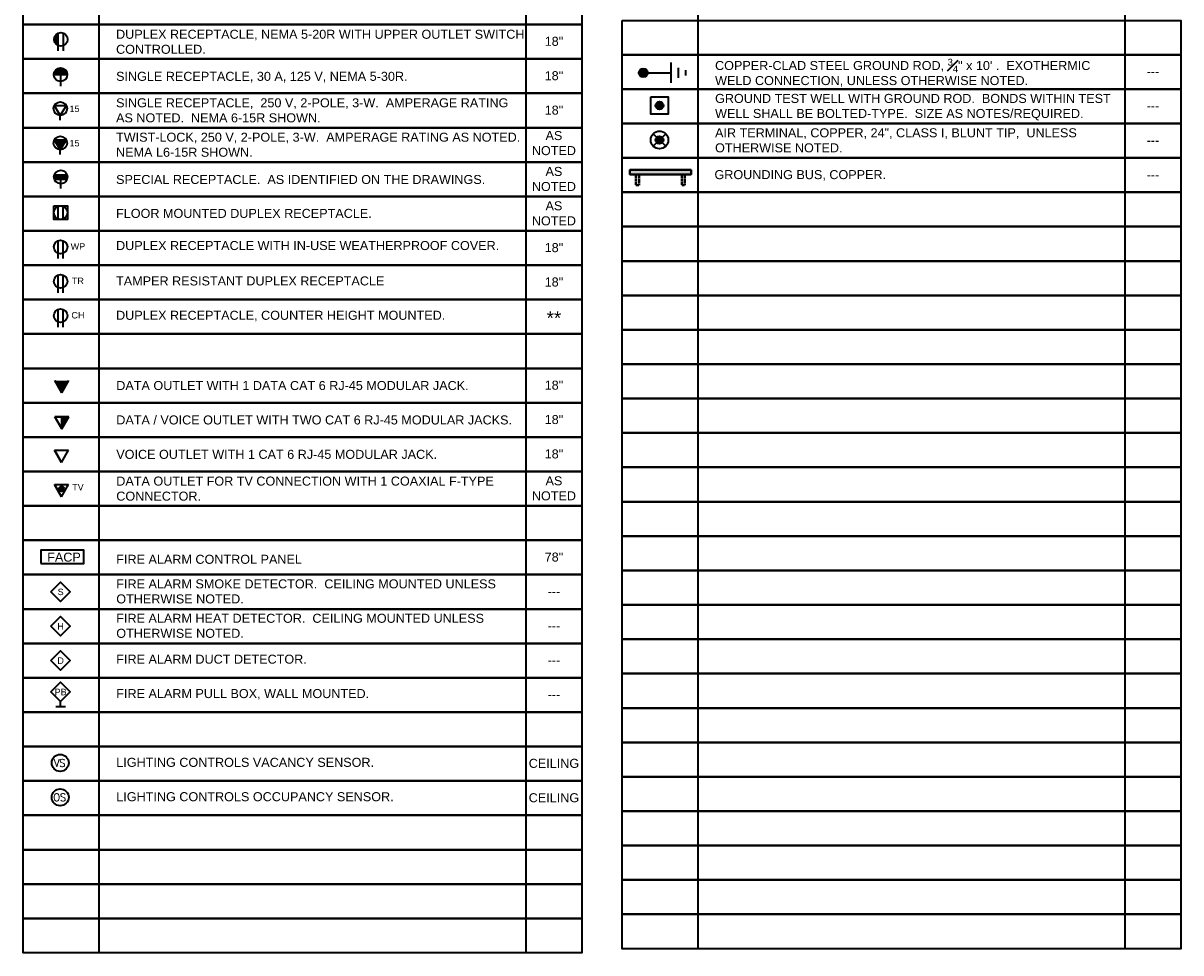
# Model space of a CAD drawing. Header units: inches. Extents: x 19734 to 20651, y 931 to 1552.
# Tile 1 of 4: x 19744 to 20122, y 944 to 1248. Entities that reach past the tile are written whole.
import ezdxf
from ezdxf.enums import TextEntityAlignment as Align

# ---------------------------------------------------------------- set-up
doc = ezdxf.new("R2010")
doc.units = ezdxf.units.IN
doc.header["$MEASUREMENT"] = 0
doc.linetypes.add('Dash', pattern=[0.25, 0.125, -0.125])
doc.layers.add('E-GND-SYMB', color=7, linetype='Dash', lineweight=40)
doc.layers.add('G-ANNO-LEGN', color=7, linetype='Continuous', lineweight=35)
doc.styles.add('Arial', font='arial.ttf', dxfattribs={"height": 0.125})
doc.styles.add('NOTES_0.12in', font='romans.shx', dxfattribs={"width": 0.9, "height": 0.12})

# ---------------------------------------------------------------- blocks, each defined once
blk = doc.blocks.new('GND BB')
at = {"layer": 'E-GND-SYMB', "transparency": 33554687}
h = blk.add_hatch(color=256, dxfattribs=at)
h.dxf.hatch_style = 1
h.paths.add_polyline_path([(22555.41, 997.7), (22575.41, 997.7), (22575.41, 999.2), (22555.41, 999.2)])
h.paths.add_polyline_path([(22572.41, 994.19), (22573.41, 994.19), (22573.41, 997.7), (22572.41, 997.7)])
h.paths.add_polyline_path([(22557.41, 994.19), (22558.41, 994.19), (22558.41, 997.7), (22557.41, 997.7)])
at = {"layer": 'E-GND-SYMB', "linetype": 'Continuous'}
blk.add_lwpolyline([(22575.41, 999.2), (22555.41, 999.2), (22555.41, 997.7), (22575.41, 997.7)], close=True, dxfattribs=at)
at = {"layer": 'E-GND-SYMB'}
for points in [[(22558.41, 997.7), (22557.41, 997.7), (22557.41, 994.19), (22558.41, 994.19)], [(22573.41, 997.7), (22572.41, 997.7), (22572.41, 994.19), (22573.41, 994.19)]]:
    blk.add_lwpolyline(points, close=True, dxfattribs=at)

msp = doc.modelspace()

# ---------------------------------------------------------------- hatches: boundary and pattern name
at = {"layer": 'G-ANNO-LEGN'}
h = msp.add_hatch(color=256, dxfattribs=at)
h.dxf.hatch_style = 1
h.paths.add_polyline_path([(19754.1, 1242.92, 0.306262), (19755.48, 1240.87), (19755.48, 1244.97, 0.306262)])
h = msp.add_hatch(color=256, dxfattribs=at)
h.dxf.hatch_style = 1
h.paths.add_polyline_path([(19755.39, 1233.44, 0.306262), (19754, 1231.4), (19755.39, 1231.4)])
h.paths.add_polyline_path([(19757.03, 1233.44, 0.193372), (19755.39, 1233.44), (19755.39, 1231.4), (19757.03, 1231.4)])
h.paths.add_polyline_path([(19757.03, 1233.44), (19757.03, 1231.4), (19758.42, 1231.4, 0.306262)])
h = msp.add_hatch(color=256, dxfattribs=at)
h.dxf.hatch_style = 1
h.paths.add_polyline_path([(19945.22, 1232.01, 1), (19948.08, 1232.01, 1)])
h = msp.add_hatch(color=256, dxfattribs=at)
h.dxf.hatch_style = 1
h.paths.add_polyline_path([(19953.19, 1221.32, 1), (19950.68, 1221.32, 1)])
h = msp.add_hatch(color=256, dxfattribs=at)
h.dxf.hatch_style = 1
h.paths.add_polyline_path([(19953.19, 1210.06, 1), (19950.68, 1210.06, 1)])
h = msp.add_hatch(color=256, dxfattribs=at)
h.dxf.hatch_style = 1
h.paths.add_polyline_path([(19756.13, 1210.05), (19754.17, 1210.05), (19756.13, 1206.84)])
h.paths.add_polyline_path([(19758.1, 1210.05), (19756.13, 1210.05), (19756.13, 1206.84)])
h = msp.add_hatch(color=256, dxfattribs=at)
h.dxf.hatch_style = 1
h.paths.add_polyline_path([(19755.45, 1198.68), (19754.18, 1198.68, 0.081079), (19754.06, 1197.98, 0.081079), (19754.18, 1197.28), (19755.45, 1197.28)])
h.paths.add_polyline_path([(19757.09, 1198.68), (19755.45, 1198.68), (19755.45, 1197.28), (19757.09, 1197.28)])
h.paths.add_polyline_path([(19758.48, 1197.98, 0.081079), (19758.36, 1198.68), (19757.09, 1198.68), (19757.09, 1197.28), (19758.36, 1197.28, 0.081079)])
msp.add_hatch(color=256, dxfattribs=at).paths.add_polyline_path([(19756.61, 1127.46), (19758.89, 1131.45), (19754.32, 1131.45)])
h = msp.add_hatch(dxfattribs=at)
h.set_pattern_fill('U', color=256, scale=2.039268, angle=90, style=0, pattern_type=0)
h.set_pattern_definition([(90, (19711.614748, 1196.289548), (-0.030589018, 2e-18), [])])
h.paths.add_polyline_path([(19756.61, 1115.62), (19754.32, 1119.61), (19756.61, 1115.62), (19758.89, 1119.61), (19756.61, 1119.61), (19754.32, 1119.61), (19756.61, 1119.61)])
h = msp.add_hatch(color=256, dxfattribs=at)
h.dxf.hatch_style = 1
h.paths.add_polyline_path([(19757.39, 1096.03, 1), (19755.71, 1096.03, 1)])

# ---------------------------------------------------------------- linework, layer by layer
for p, q in [((19768.68, 1531.48), (19768.68, 944.42)), ((19908.31, 1531.48), (19908.31, 944.42)), ((19964.43, 1517.44), (19964.43, 945.78)), ((20104.06, 1517.44), (20104.06, 945.78)), ((19755.48, 1239.19), (19755.48, 1244.97)), ((19757.13, 1239.19), (19757.13, 1244.97)), ((19756.27, 1227.66), (19756.27, 1233.6)), ((19955.78, 1228.7), (19955.78, 1235.32)), ((19958.15, 1230.36), (19958.15, 1233.67)), ((19754, 1231.4), (19758.42, 1231.4)), ((19946.65, 1232.01), (19955.78, 1232.01)), ((19960.53, 1231.18), (19960.53, 1232.84)), ((19754.17, 1221.29), (19758.1, 1221.29)), ((19754.17, 1221.29), (19756.13, 1218.08)), ((19756.13, 1218.08), (19758.1, 1221.29)), ((19756.13, 1216.55), (19756.13, 1218.08)), ((19949.9, 1208.02), (19953.98, 1212.1)), ((19949.9, 1212.1), (19953.98, 1208.02)), ((19754.17, 1210.05), (19758.1, 1210.05)), ((19754.17, 1210.05), (19756.13, 1206.84)), ((19756.13, 1205.31), (19756.13, 1210.05)), ((19756.13, 1206.84), (19758.1, 1210.05)), ((19754.18, 1198.68), (19758.36, 1198.68)), ((19754.18, 1197.28), (19758.36, 1197.28)), ((19756.27, 1194.24), (19756.27, 1198.68)), ((19755.41, 1184.27), (19755.41, 1188.37)), ((19757.05, 1184.27), (19757.05, 1188.37)), ((19755.41, 1171.35), (19755.41, 1177.14)), ((19757.05, 1171.35), (19757.05, 1177.14)), ((19755.41, 1160.11), (19755.41, 1165.9)), ((19757.05, 1160.11), (19757.05, 1165.9)), ((19755.41, 1148.88), (19755.41, 1154.67)), ((19757.05, 1148.88), (19757.05, 1154.67)), ((19754.32, 1131.45), (19756.61, 1127.46)), ((19756.61, 1127.46), (19754.32, 1131.45)), ((19756.61, 1127.46), (19758.89, 1131.45)), ((19754.32, 1119.61), (19756.61, 1119.61)), ((19756.61, 1119.61), (19754.32, 1119.61)), ((19754.32, 1119.61), (19756.61, 1115.62)), ((19756.61, 1115.62), (19754.32, 1119.61)), ((19756.61, 1119.61), (19756.61, 1115.62)), ((19756.61, 1119.61), (19756.61, 1119.61)), ((19758.89, 1119.61), (19756.61, 1119.61)), ((19756.61, 1115.62), (19758.89, 1119.61)), ((19756.61, 1115.62), (19756.61, 1115.62)), ((19756.61, 1115.62), (19756.61, 1115.62)), ((19754.27, 1108.67), (19756.55, 1104.68)), ((19756.55, 1104.68), (19754.27, 1108.67)), ((19754.27, 1108.67), (19758.83, 1108.67)), ((19756.55, 1104.68), (19758.83, 1108.67)), ((19754.27, 1097.44), (19756.55, 1093.45)), ((19756.55, 1093.45), (19754.27, 1097.44)), ((19754.27, 1097.44), (19758.83, 1097.44)), ((19756.55, 1093.45), (19758.83, 1097.44)), ((19756.21, 1024.93), (19756.21, 1026.51)), ((19754.62, 1024.93), (19756.21, 1024.93)), ((19756.21, 1024.93), (19757.8, 1024.93))]:
    msp.add_line(p, q, dxfattribs=at)
for points in [[(19743.99, 1259.02), (19926.56, 1259.02), (19926.56, 1247.78), (19743.99, 1247.78)], [(19939.74, 1249.14), (20122.32, 1249.14), (20122.32, 1237.9), (19939.74, 1237.9)], [(19743.99, 1247.78), (19926.56, 1247.78), (19926.56, 1236.54), (19743.99, 1236.54)], [(19939.74, 1237.9), (20122.32, 1237.9), (20122.32, 1226.67), (19939.74, 1226.67)], [(19743.99, 1236.54), (19926.56, 1236.54), (19926.56, 1225.31), (19743.99, 1225.31)], [(19939.74, 1226.67), (20122.32, 1226.67), (20122.32, 1215.43), (19939.74, 1215.43)], [(19743.99, 1225.31), (19926.56, 1225.31), (19926.56, 1214.07), (19743.99, 1214.07)], [(19949.06, 1224.2), (19954.82, 1224.2), (19954.82, 1218.44), (19949.06, 1218.44)], [(19939.74, 1215.43), (20122.32, 1215.43), (20122.32, 1204.2), (19939.74, 1204.2)], [(19743.99, 1214.07), (19926.56, 1214.07), (19926.56, 1202.84), (19743.99, 1202.84)], [(19939.74, 1204.2), (20122.32, 1204.2), (20122.32, 1192.96), (19939.74, 1192.96)], [(19743.99, 1202.84), (19926.56, 1202.84), (19926.56, 1191.6), (19743.99, 1191.6)], [(19939.74, 1192.96), (20122.32, 1192.96), (20122.32, 1181.73), (19939.74, 1181.73)], [(19743.99, 1191.6), (19926.56, 1191.6), (19926.56, 1180.37), (19743.99, 1180.37)], [(19754.02, 1188.53), (19758.44, 1188.53), (19758.45, 1184.12), (19754.02, 1184.12)], [(19939.74, 1181.73), (20122.32, 1181.73), (20122.32, 1170.49), (19939.74, 1170.49)], [(19743.99, 1180.37), (19926.56, 1180.37), (19926.56, 1169.13), (19743.99, 1169.13)], [(19743.99, 1169.13), (19926.56, 1169.13), (19926.56, 1157.9), (19743.99, 1157.9)], [(19939.74, 1170.49), (20122.32, 1170.49), (20122.32, 1159.25), (19939.74, 1159.25)], [(19743.99, 1157.9), (19926.56, 1157.9), (19926.56, 1146.66), (19743.99, 1146.66)], [(19939.74, 1159.25), (20122.32, 1159.25), (20122.32, 1148.02), (19939.74, 1148.02)], [(19743.99, 1146.66), (19926.56, 1146.66), (19926.56, 1135.42), (19743.99, 1135.42)], [(19939.74, 1148.02), (20122.32, 1148.02), (20122.32, 1136.78), (19939.74, 1136.78)], [(19743.99, 1135.42), (19926.56, 1135.42), (19926.56, 1124.19), (19743.99, 1124.19)], [(19939.74, 1136.78), (20122.32, 1136.78), (20122.32, 1125.55), (19939.74, 1125.55)], [(19743.99, 1124.19), (19926.56, 1124.19), (19926.56, 1112.95), (19743.99, 1112.95)], [(19939.74, 1125.55), (20122.32, 1125.55), (20122.32, 1114.31), (19939.74, 1114.31)], [(19743.99, 1112.95), (19926.56, 1112.95), (19926.56, 1101.72), (19743.99, 1101.72)], [(19939.74, 1114.31), (20122.32, 1114.31), (20122.32, 1103.08), (19939.74, 1103.08)], [(19743.99, 1101.72), (19926.56, 1101.72), (19926.56, 1090.48), (19743.99, 1090.48)], [(19939.74, 1103.08), (20122.32, 1103.08), (20122.32, 1091.84), (19939.74, 1091.84)], [(19743.99, 1090.48), (19926.56, 1090.48), (19926.56, 1079.25), (19743.99, 1079.25)], [(19939.74, 1091.84), (20122.32, 1091.84), (20122.32, 1080.61), (19939.74, 1080.61)], [(19743.99, 1079.25), (19926.56, 1079.25), (19926.56, 1068.01), (19743.99, 1068.01)], [(19939.74, 1080.61), (20122.32, 1080.61), (20122.32, 1069.37), (19939.74, 1069.37)], [(19743.99, 1068.01), (19926.56, 1068.01), (19926.56, 1056.77), (19743.99, 1056.77)], [(19939.74, 1069.37), (20122.32, 1069.37), (20122.32, 1058.13), (19939.74, 1058.13)], [(19753.03, 1062.4), (19756.21, 1065.58), (19759.39, 1062.4), (19756.21, 1059.22)], [(19743.99, 1056.77), (19926.56, 1056.77), (19926.56, 1045.54), (19743.99, 1045.54)], [(19939.74, 1058.13), (20122.32, 1058.13), (20122.32, 1046.9), (19939.74, 1046.9)], [(19753.03, 1051.16), (19756.21, 1054.34), (19759.39, 1051.16), (19756.21, 1047.98)], [(19743.99, 1045.54), (19926.56, 1045.54), (19926.56, 1034.3), (19743.99, 1034.3)], [(19939.74, 1046.9), (20122.32, 1046.9), (20122.32, 1035.66), (19939.74, 1035.66)], [(19753.03, 1039.93), (19756.21, 1043.1), (19759.39, 1039.93), (19756.21, 1036.75)], [(19743.99, 1034.3), (19926.56, 1034.3), (19926.56, 1023.07), (19743.99, 1023.07)], [(19753.03, 1029.69), (19756.21, 1032.87), (19759.39, 1029.69), (19756.21, 1026.51)], [(19939.74, 1035.66), (20122.32, 1035.66), (20122.32, 1024.43), (19939.74, 1024.43)], [(19743.99, 1023.07), (19926.56, 1023.07), (19926.56, 1011.83), (19743.99, 1011.83)], [(19939.74, 1024.43), (20122.32, 1024.43), (20122.32, 1013.19), (19939.74, 1013.19)], [(19743.99, 1011.83), (19926.56, 1011.83), (19926.56, 1000.6), (19743.99, 1000.6)], [(19939.74, 1013.19), (20122.32, 1013.19), (20122.32, 1001.96), (19939.74, 1001.96)], [(19743.99, 1000.6), (19926.56, 1000.6), (19926.56, 989.36), (19743.99, 989.36)], [(19939.74, 1001.96), (20122.32, 1001.96), (20122.32, 990.72), (19939.74, 990.72)], [(19743.99, 989.36), (19926.56, 989.36), (19926.56, 978.13), (19743.99, 978.13)], [(19939.74, 990.72), (20122.32, 990.72), (20122.32, 979.48), (19939.74, 979.48)], [(19743.99, 978.13), (19926.56, 978.13), (19926.56, 966.89), (19743.99, 966.89)], [(19939.74, 979.48), (20122.32, 979.48), (20122.32, 968.25), (19939.74, 968.25)], [(19743.99, 966.89), (19926.56, 966.89), (19926.56, 955.65), (19743.99, 955.65)], [(19939.74, 968.25), (20122.32, 968.25), (20122.32, 957.01), (19939.74, 957.01)], [(19743.99, 955.65), (19926.56, 955.65), (19926.56, 944.42), (19743.99, 944.42)], [(19939.74, 957.01), (20122.32, 957.01), (20122.32, 945.78), (19939.74, 945.78)]]:
    msp.add_lwpolyline(points, close=True, dxfattribs=at)
at = {"layer": 'G-ANNO-LEGN', "linetype": 'Continuous'}
msp.add_lwpolyline([(19749.81, 1071.6), (19763.85, 1071.6), (19763.85, 1075.99), (19749.81, 1075.99)], close=True, dxfattribs=at)
at = {"layer": 'G-ANNO-LEGN'}
for centre, radius in [((19756.3, 1242.92), 2.21), ((19756.21, 1231.4), 2.21), ((19946.65, 1232.01), 1.43), ((19756.13, 1220.29), 2.21), ((19951.94, 1221.32), 1.26), ((19756.13, 1209.05), 2.21), ((19951.94, 1210.06), 2.88), ((19951.94, 1210.06), 1.26), ((19756.27, 1197.98), 2.21), ((19756.23, 1186.32), 2.21), ((19756.23, 1175.09), 2.21), ((19756.23, 1163.85), 2.21), ((19756.23, 1152.62), 2.21), ((19756.55, 1096.03), 0.843), ((19756.1, 1006.48), 2.76), ((19756.1, 995.24), 2.76)]:
    msp.add_circle(centre, radius, dxfattribs=at)

# ---------------------------------------------------------------- block references
msp.add_blockref('GND BB', (-2613.15, 201.09), dxfattribs=at)

# ---------------------------------------------------------------- texts
at = {"layer": 'G-ANNO-LEGN', "style": 'NOTES_0.12in', "width": 0.9}
for s, p in [('VS', (19755.92, 1006.46)), ('OS', (19755.92, 995.23))]:
    msp.add_text(s, height=2.528, dxfattribs=at).set_placement(p, align=Align.MIDDLE)
at = {"layer": 'G-ANNO-LEGN', "attachment_point": 1, "style": 'Arial'}
for s, insert, char_height, width in [('DUPLEX RECEPTACLE, NEMA 5-20R WITH UPPER OUTLET SWITCH CONTROLLED.', (19774.35, 1246.08), 2.9494, 133.6548), ('\\pxqc;18"', (19908.31, 1243.77), 2.949, 18.2579), ('\\A1;COPPER-CLAD STEEL GROUND ROD, {\\H0.75x;\\S3#4;}" x 10\' .  EXOTHERMIC WELD CONNECTION, UNLESS OTHERWISE NOTED.', (19970.1, 1236.6), 2.94935, 133.9604), ('SINGLE RECEPTACLE, 30 A, 125 V, NEMA 5-30R.', (19774.35, 1232.33), 2.9494, 133.6548), ('\\pxqc;18"', (19908.31, 1232.53), 2.949, 18.2579), ('\\pxqc;---', (20104.06, 1233.89), 2.949, 18.2579), ('SINGLE RECEPTACLE,  250 V, 2-POLE, 3-W.  AMPERAGE RATING AS NOTED.  NEMA 6-15R SHOWN.', (19774.35, 1223.68), 2.9494, 133.6548), ('GROUND TEST WELL WITH GROUND ROD.  BONDS WITHIN TEST WELL SHALL BE BOLTED-TYPE.  SIZE AS NOTES/REQUIRED.', (19970.1, 1225.11), 2.94935, 133.9604), ('\\pxqc;18"', (19908.31, 1221.29), 2.949, 18.2579), ('\\pxqc;---', (20104.06, 1222.65), 2.949, 18.2579), ('TWIST-LOCK, 250 V, 2-POLE, 3-W.  AMPERAGE RATING AS NOTED.\\PNEMA L6-15R SHOWN.', (19774.35, 1212.44), 2.9494, 133.6548), ('\\pxqc;AS NOTED', (19908.31, 1212.97), 2.9494, 18.2579), ('AIR TERMINAL, COPPER, 24", CLASS I, BLUNT TIP,  UNLESS OTHERWISE NOTED.', (19970.1, 1213.88), 2.9494, 133.9604), ('\\pxqc;---', (20104.06, 1211.42), 2.949, 18.2579), ('\\pxqc;AS NOTED', (19908.31, 1201.25), 2.9494, 18.2579), ('GROUNDING BUS, COPPER.', (19969.91, 1200.21), 2.9494, 133.9604), ('SPECIAL RECEPTACLE.  AS IDENTIFIED ON THE DRAWINGS.', (19774.35, 1198.62), 2.9494, 133.6548), ('\\pxqc;---', (20104.06, 1200.18), 2.949, 18.2579), ('\\pxqc;AS NOTED', (19908.31, 1190.02), 2.9494, 18.2579), ('FLOOR MOUNTED DUPLEX RECEPTACLE.', (19774.35, 1187.54), 2.9494, 132.998), ('DUPLEX RECEPTACLE WITH IN-USE WEATHERPROOF COVER.', (19774.35, 1177.03), 2.9494, 133.6548), ('\\pxqc;18"', (19908.31, 1176.35), 2.949, 18.2579), ('TAMPER RESISTANT DUPLEX RECEPTACLE', (19774.35, 1165.47), 2.9494, 132.0242), ('\\pxqc;18"', (19908.31, 1165.12), 2.949, 18.2579), ('DUPLEX RECEPTACLE, COUNTER HEIGHT MOUNTED.', (19774.35, 1154.24), 2.9494, 132.0242), ('\\pxqc;**', (19908.31, 1154.07), 4.389, 18.2579), ('DATA OUTLET WITH 1 DATA CAT 6 RJ-45 MODULAR JACK.', (19774.42, 1131.28), 2.9494, 132.1328), ('\\pxqc;18"', (19908.31, 1131.41), 2.949, 18.2579), ('DATA / VOICE OUTLET WITH TWO CAT 6 RJ-45 MODULAR JACKS.', (19774.42, 1120.04), 2.9494, 132.1328), ('\\pxqc;18"', (19908.31, 1120.17), 2.949, 18.2579), ('VOICE OUTLET WITH 1 CAT 6 RJ-45 MODULAR JACK.', (19774.42, 1108.8), 2.9494, 132.1328), ('\\pxqc;18"', (19908.31, 1108.94), 2.949, 18.2579), ('DATA OUTLET FOR TV CONNECTION WITH 1 COAXIAL F-TYPE CONNECTOR. ', (19774.42, 1100.06), 2.9494, 132.1328), ('\\pxqc;AS NOTED', (19908.31, 1100.15), 2.9494, 18.2579), ('\\pxqc;FACP', (19751.52, 1075.2), 2.949, 11.6288), ('FIRE ALARM CONTROL PANEL', (19774.42, 1074.5), 2.9494, 132.9308), ('\\pxqc;78"', (19908.31, 1075.23), 2.949, 18.2579), ('FIRE ALARM SMOKE DETECTOR.  CEILING MOUNTED UNLESS OTHERWISE NOTED.', (19774.42, 1066.47), 2.9494, 132.9308), ('\\pxqc;---', (19908.31, 1064), 2.949, 18.2579), ('FIRE ALARM HEAT DETECTOR.  CEILING MOUNTED UNLESS OTHERWISE NOTED.', (19774.42, 1055.23), 2.9494, 132.9308), ('\\pxqc;---', (19908.31, 1052.76), 2.949, 18.2579), ('FIRE ALARM DUCT DETECTOR.', (19774.42, 1041.86), 2.9494, 133.6784), ('\\pxqc;---', (19908.31, 1041.52), 2.949, 18.2579), ('FIRE ALARM PULL BOX, WALL MOUNTED.', (19774.42, 1030.62), 2.9494, 133.6784), ('\\pxqc;---', (19908.31, 1030.29), 2.949, 18.2579), ('LIGHTING CONTROLS VACANCY SENSOR.', (19774.42, 1008.15), 2.9494, 133.6784), ('\\pxqc;CEILING', (19908.31, 1007.82), 2.9494, 18.2579), ('LIGHTING CONTROLS OCCUPANCY SENSOR.', (19774.42, 996.92), 2.9494, 133.6784), ('\\pxqc;CEILING', (19908.31, 996.58), 2.9494, 18.2579)]:
    msp.add_mtext(s, dxfattribs=dict(at, insert=insert, char_height=char_height, width=width))
at = {"layer": 'G-ANNO-LEGN', "lineweight": 15, "char_height": 2.107, "attachment_point": 1, "style": 'Arial'}
for s, insert, width in [('\\pxqc;15', (19758.13, 1221.29), 5.2907), ('\\pxqc;15', (19758.13, 1210.06), 5.2907), ('\\pxqc;WP', (19759.24, 1176.31), 5.2907), ('\\pxqc;TR', (19759.24, 1165.07), 5.2907), ('\\pxqc;CH', (19759.24, 1153.83), 5.2907), ('\\pxqc;TV', (19759.24, 1097.66), 5.2907), ('\\pxqc;S', (19754.75, 1063.43), 2.9702), ('\\pxqc;H', (19754.75, 1052.19), 2.9702), ('\\pxqc;D', (19754.75, 1040.96), 2.9702), ('\\pxqc;PB', (19754.75, 1030.72), 2.9702)]:
    msp.add_mtext(s, dxfattribs=dict(at, insert=insert, width=width))

doc.saveas('drawing.dxf')
